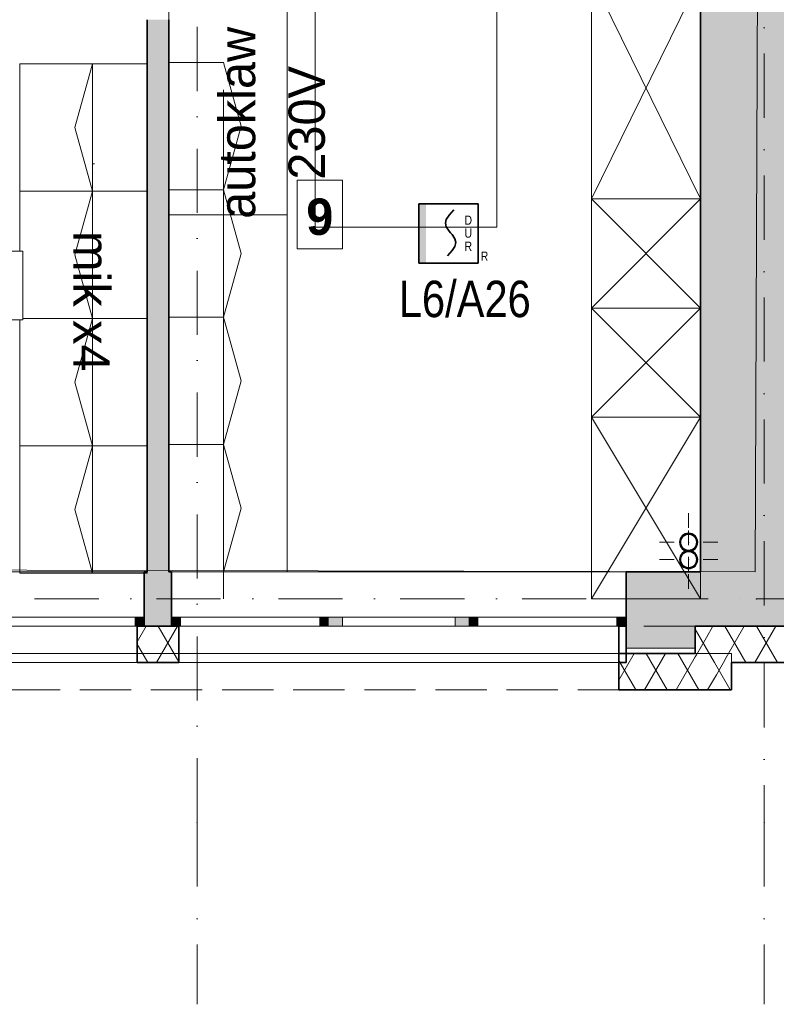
# Model space of a CAD drawing. Header units: millimetres. Extents: x 42175 to 97175, y 10092 to 468192.
# Tile 230 of 235: x 78415 to 82577, y 87000 to 92414. Entities that reach past the tile are written whole.
import ezdxf
from ezdxf.enums import TextEntityAlignment as Align

# ---------------------------------------------------------------- set-up
doc = ezdxf.new("R2010")
doc.units = ezdxf.units.MM
for name, pattern in [('Krawędzie ukryte', [3.912222, 2.822222, -1.09]), ('Kropki i Kreski', [6.702778, 3.527778, -1.763889, 0, -1.411111]), ('thk_line_type', [945, 540, -405]), ('Wipeout_Contour', [1000, 0, -1000])]:
    doc.linetypes.add(name, pattern=pattern)
for name, color, linetype, lineweight in [('!!!opis SSP', 1, 'Continuous', 18), ('Elementy SAP', 1, 'Continuous', 35), ('Linia SSP', 1, 'Continuous', 15)]:
    doc.layers.add(name, color=color, linetype=linetype, lineweight=lineweight)
for name, color, linetype in [('- A - ocieplenie', 8, 'Continuous'), ('- strefy pomieszczeń', 8, 'Continuous'), ('2D - Rysunki i Obrazki', 8, 'Continuous'), ('Konstrukcja - Siatka mod', 8, 'Continuous'), ('Konstrukcja - Stropy', 8, 'Continuous'), ('Konstrukcja - Ściany działowe', 8, 'Continuous'), ('Konstrukcja - Ściany zewnętrzne', 8, 'Continuous'), ('Okna Archicada', 8, 'Continuous'), ('PIONY INST', 8, 'Continuous')]:
    doc.layers.add(name, color=color, linetype=linetype)
doc.styles.get("Standard").update_dxf_attribs({"font": 'ARIALN.TTF'})
doc.styles.add('STYL_AUTOMATYCZNY_11', font='ARIALN.TTF')
doc.styles.add('STYL_AUTOMATYCZNY_2', font='ARIALN.TTF')
doc.styles.add('STYL_AUTOMATYCZNY_6', font='ARIALN.TTF')
doc.styles.add('STYL_AUTOMATYCZNY_8', font='ARIALN.TTF')
pattern_1 = [(60, (-175208.59, 378186.62), (-129.90381, 75), []), (120, (-175208.59, 378186.62), (129.90381, 75), [])]

# ---------------------------------------------------------------- blocks, each defined once
blk = doc.blocks.new('DUR')
h = blk.add_hatch(color=256)
h.set_gradient(color1=(255, 0, 0), color2=(224, 0, 0), one_color=1, name='INVSPHERICAL')
h.paths.add_polyline_path([(3.81, 16.26), (3.81, 32.51), (0, 32.51), (0, 16.26)])
h.paths.add_polyline_path([(3.81, 0), (3.81, 16.26), (0, 16.26), (0, 0)])
at = {"linetype": 'Continuous'}
for p, q in [((16.56, 26.38), (19.11, 29.24)), ((14.52, 21.96), (15.03, 24.04)), ((15.03, 19.87), (14.52, 21.96)), ((15.03, 24.04), (16.56, 26.38)), ((16.17, 18.13), (15.03, 19.87)), ((16.56, 17.53), (16.17, 18.13)), ((17.37, 16.63), (16.56, 17.53)), ((17.37, 16.63), (18.18, 15.72)), ((18.18, 15.72), (18.57, 15.12)), ((18.57, 15.12), (19.71, 13.38)), ((19.71, 13.38), (20.23, 11.29)), ((20.23, 11.29), (19.71, 9.21)), ((18.18, 6.87), (15.63, 4.01)), ((19.71, 9.21), (18.18, 6.87))]:
    blk.add_line(p, q, dxfattribs=at)
blk.add_lwpolyline([(0, 32.51), (32.51, 32.51), (32.51, 0), (0, 0)], close=True)
for s, p in [('D', (25, 21.06)), ('U', (25, 13.96)), ('R', (25, 6.68)), ('R', (33.93, 1.27))]:
    blk.add_text(s, height=5.08).set_placement(p)

msp = doc.modelspace()

# ---------------------------------------------------------------- hatches: boundary and pattern name
at = {"layer": '- A - ocieplenie', "linetype": 'Continuous', "lineweight": 13}
h = msp.add_hatch(dxfattribs=at)
h.set_pattern_fill('Izolacja_miękka_0006', color=8, style=0, pattern_type=2)
h.set_pattern_definition(pattern_1)
h.paths.add_polyline_path([(79060, 88878.9), (79290, 88878.9), (79290, 89078.9), (79060, 89078.9)])
h = msp.add_hatch(dxfattribs=at)
h.set_pattern_fill('Izolacja_miękka_0006', color=8, style=0, pattern_type=2)
h.set_pattern_definition(pattern_1)
h.paths.add_polyline_path([(81750, 89078.9), (81710, 89078.9), (81710, 88878.9), (81750, 88878.9)])
h = msp.add_hatch(dxfattribs=at)
h.set_pattern_fill('Izolacja_miękka_0006', color=8, style=0, pattern_type=2)
h.set_pattern_definition(pattern_1)
h.paths.add_polyline_path([(82330, 88878.9), (82130, 89078.9), (82130, 88928.9), (82180, 88878.9)])
h = msp.add_hatch(dxfattribs=at)
h.set_pattern_fill('Izolacja_miękka_0006', color=8, style=0, pattern_type=2)
h.set_pattern_definition(pattern_1)
h.paths.add_polyline_path([(82330, 88878.9), (83866.6, 88878.9), (83866.6, 89078.9), (82130, 89078.9)])
h = msp.add_hatch(dxfattribs=at)
h.set_pattern_fill('Izolacja_miękka_0006', color=8, style=0, pattern_type=2)
h.set_pattern_definition(pattern_1)
h.paths.add_polyline_path([(82130, 88928.9), (81710, 88928.9), (81710, 88728.9), (82130, 88728.9)])
h = msp.add_hatch(dxfattribs=at)
h.set_pattern_fill('Izolacja_miękka_0006', color=8, style=0, pattern_type=2)
h.set_pattern_definition(pattern_1)
h.paths.add_polyline_path([(82130, 88928.9), (82130, 88728.9), (82330, 88728.9)])
h = msp.add_hatch(dxfattribs=at)
h.set_pattern_fill('Izolacja_miękka_0006', color=8, style=0, pattern_type=2)
h.set_pattern_definition(pattern_1)
h.paths.add_polyline_path([(82330, 88878.9), (82180, 88878.9), (82330, 88728.9)])
at = {"layer": 'Konstrukcja - Ściany działowe', "linetype": 'Continuous', "lineweight": 13}
msp.add_hatch(color=8, dxfattribs=at).paths.add_polyline_path([(79115.4, 89378.9), (79235.4, 89378.9), (79235.4, 92414.4), (79115.4, 92414.4)])
at = {"layer": 'Konstrukcja - Ściany zewnętrzne', "linetype": 'Continuous', "lineweight": 13}
for points in [[(82660, 89378.9), (82660, 102158.9), (82160, 102158.9), (82160, 89378.9)], [(79100, 89078.9), (79250, 89078.9), (79250, 89378.9), (79100, 89378.9)], [(81750, 89078.9), (82160, 89078.9), (82160, 89378.9), (81750, 89378.9)], [(82160, 89078.9), (82660, 89078.9), (82160, 89378.9)], [(82660, 89378.9), (82160, 89378.9), (82660, 89078.9)], [(81750, 88958.9), (82130, 88958.9), (82130, 89078.9), (81750, 89078.9)]]:
    msp.add_hatch(color=8, dxfattribs=at).paths.add_polyline_path(points)
at = {"layer": 'Okna Archicada', "linetype": 'Continuous', "lineweight": 13}
for points in [[(79100, 89128.9), (79050, 89128.9), (79050, 89078.9), (79100, 89078.9)], [(79250, 89128.9), (79250, 89078.9), (79300, 89078.9), (79300, 89128.9)], [(80115, 89078.9), (80115, 89128.9), (80065, 89128.9), (80065, 89078.9)], [(80115, 89128.9), (80115, 89078.9), (80190, 89078.9), (80190, 89128.9)], [(80885, 89078.9), (80885, 89128.9), (80810, 89128.9), (80810, 89078.9)], [(80885, 89128.9), (80885, 89078.9), (80935, 89078.9), (80935, 89128.9)], [(81750, 89078.9), (81750, 89128.9), (81700, 89128.9), (81700, 89078.9)]]:
    msp.add_hatch(color=8, dxfattribs=at).paths.add_polyline_path(points)
at = {"layer": 'PIONY INST', "linetype": 'Continuous', "lineweight": 13}
h = msp.add_hatch(color=8, dxfattribs=at)
h.paths.add_polyline_path([(82094.1, 89590.6, 0.414214), (82044.1, 89540.6, 0.414214), (82094.1, 89490.6, 0.414214), (82144.1, 89540.6, 0.414214)])
h.paths.add_polyline_path([(82094.1, 89585.6, -1), (82094.1, 89495.6, -1)], flags=0)
h = msp.add_hatch(color=8, dxfattribs=at)
h.paths.add_polyline_path([(82094.1, 89495.6, 0.414214), (82044.1, 89445.6, 0.414214), (82094.1, 89395.6, 0.414214), (82144.1, 89445.6, 0.414214)])
h.paths.add_polyline_path([(82094.1, 89490.6, -1), (82094.1, 89400.6, -1)], flags=0)

# ---------------------------------------------------------------- linework, layer by layer
at = {"layer": '- A - ocieplenie', "color": 8, "linetype": 'Continuous', "lineweight": 35, "ltscale": 100}
for p, q in [((79060, 89078.9), (79060, 89028.9)), ((79290, 89078.9), (79290, 89028.9)), ((81710, 89078.9), (81710, 89028.9)), ((79060, 89028.9), (79060, 88878.9)), ((79290, 89028.9), (79290, 88878.9)), ((81710, 89028.9), (81710, 88878.9))]:
    msp.add_line(p, q, dxfattribs=at)
at = {"layer": '- A - ocieplenie', "color": 8, "linetype": 'Krawędzie ukryte', "lineweight": 20, "ltscale": 100, "flags": 128}
for points in [[(82130, 89078.9), (70530, 89078.9)], [(82330, 88928.9), (70530, 88928.9)], [(70530, 88928.9), (82130, 88928.9)], [(82330, 88728.9), (82330, 88928.9)], [(70530, 88728.9), (82330, 88728.9)]]:
    msp.add_lwpolyline(points, dxfattribs=at)
at = {"layer": '- A - ocieplenie', "color": 8, "linetype": 'Continuous', "lineweight": 35, "ltscale": 100, "flags": 128}
for points in [[(79290, 89078.9), (79060, 89078.9)], [(81750, 89078.9), (81710, 89078.9)], [(81750, 88878.9), (81750, 89078.9)], [(82130, 89078.9), (82130, 88928.9)], [(83866.6, 89078.9), (82130, 89078.9)], [(82130, 88928.9), (81710, 88928.9)], [(81710, 88928.9), (81710, 88728.9)], [(79060, 88878.9), (79290, 88878.9)], [(81710, 88878.9), (81750, 88878.9)], [(82330, 88728.9), (82330, 88878.9)], [(82330, 88878.9), (83866.6, 88878.9)], [(81710, 88728.9), (82130, 88728.9)], [(82330, 88728.9), (82130, 88728.9)]]:
    msp.add_lwpolyline(points, dxfattribs=at)
at = {"layer": '2D - Rysunki i Obrazki', "color": 8, "linetype": 'Continuous', "lineweight": 13, "ltscale": 100}
for p, q in [((81560, 92648.7), (82160, 91428.9)), ((82160, 92648.7), (81560, 91428.9)), ((78815.4, 92171.7), (78815.4, 91471.7)), ((79535.4, 92028.9), (79535.4, 91328.9)), ((78815.4, 91471.7), (78815.4, 90771.7)), ((81560, 91428.9), (82160, 90828.9)), ((82160, 91428.9), (81560, 90828.9)), ((79535.4, 91328.9), (79535.4, 90628.9)), ((81560, 90828.9), (82160, 90228.9)), ((82160, 90828.9), (81560, 90228.9)), ((78815.4, 90771.7), (78815.4, 90071.7)), ((79535.4, 90628.9), (79535.4, 89928.9)), ((81560, 90228.9), (82160, 89228.9)), ((82160, 90228.9), (81560, 89228.9)), ((78815.4, 90071.7), (78815.4, 89371.7)), ((79535.4, 89928.9), (79535.4, 89228.9))]:
    msp.add_line(p, q, dxfattribs=at)
at = {"layer": '2D - Rysunki i Obrazki', "color": 8, "linetype": 'Continuous', "lineweight": 0, "ltscale": 100}
msp.add_line((78815.4, 91621.7), (78825.3, 91621.7), dxfattribs=at)
at = {"layer": '2D - Rysunki i Obrazki', "color": 8, "linetype": 'Continuous', "lineweight": 13, "ltscale": 100, "flags": 128}
for points in [[(82160, 92642.7), (82160, 91428.9), (81560, 91428.9), (81560, 92642.7)], [(79885.4, 92540.8), (79885.4, 91340.8), (79235.4, 91340.8), (79235.4, 92540.8)], [(78415.4, 91471.7), (79115.4, 91471.7), (79115.4, 92171.7), (78415.4, 92171.7)], [(78415.4, 90771.7), (79115.4, 90771.7), (79115.4, 91471.7), (78415.4, 91471.7)], [(82160, 91428.9), (82160, 90828.9), (81560, 90828.9), (81560, 91428.9)], [(79885.4, 91340.8), (79885.4, 89378.9), (79235.4, 89378.9), (79235.4, 91340.8)], [(82160, 90828.9), (82160, 90228.9), (81560, 90228.9), (81560, 90828.9)], [(78415.4, 90071.7), (79115.4, 90071.7), (79115.4, 90771.7), (78415.4, 90771.7)], [(82160, 90228.9), (82160, 89228.9), (81560, 89228.9), (81560, 90228.9)], [(78415.4, 89371.7), (79115.4, 89371.7), (79115.4, 90071.7), (78415.4, 90071.7)]]:
    msp.add_lwpolyline(points, close=True, dxfattribs=at)
at = {"layer": '2D - Rysunki i Obrazki', "color": 8, "linetype": 'thk_line_type', "lineweight": 13, "ltscale": 100, "flags": 128}
for points in [[(79115.4, 91471.7), (78815.4, 91471.7), (78717.4, 91821.7), (78815.4, 92171.7), (79115.4, 92171.7)], [(79235.4, 91478.9), (79535.4, 91478.9), (79633.4, 91828.9), (79535.4, 92178.9), (79235.4, 92178.9)], [(79115.4, 90771.7), (78815.4, 90771.7), (78717.4, 91121.7), (78815.4, 91471.7), (79115.4, 91471.7)], [(79235.4, 90778.9), (79535.4, 90778.9), (79633.4, 91128.9), (79535.4, 91478.9), (79235.4, 91478.9)], [(79115.4, 90071.7), (78815.4, 90071.7), (78717.4, 90421.7), (78815.4, 90771.7), (79115.4, 90771.7)], [(79235.4, 90078.9), (79535.4, 90078.9), (79633.4, 90428.9), (79535.4, 90778.9), (79235.4, 90778.9)], [(79115.4, 89371.7), (78815.4, 89371.7), (78717.4, 89721.7), (78815.4, 90071.7), (79115.4, 90071.7)], [(79235.4, 89378.9), (79535.4, 89378.9), (79633.4, 89728.9), (79535.4, 90078.9), (79235.4, 90078.9)]]:
    msp.add_lwpolyline(points, close=True, dxfattribs=at)
at = {"layer": 'Konstrukcja - Siatka mod', "color": 8, "linetype": 'Kropki i Kreski', "lineweight": 13, "ltscale": 100}
for p, q in [((79390, 88000), (79390, 104964.8)), ((82510, 104964.8), (82510, 88000)), ((53022.5, 89228.9), (82467, 89228.9)), ((82467, 89228.9), (83467, 89228.9)), ((79390, 88000), (79390, 87000)), ((82510, 88000), (82510, 87000))]:
    msp.add_line(p, q, dxfattribs=at)
for p in [(82467, 89228.9), (82467, 89228.9), (79390, 88000), (79390, 88000), (82510, 88000), (82510, 88000)]:
    msp.add_point(p, dxfattribs=at)
at = {"layer": 'Konstrukcja - Stropy', "color": 8, "linetype": 'Continuous', "lineweight": 13, "ltscale": 100, "flags": 128}
msp.add_lwpolyline([(67140, 94428.9), (70440, 94428.9), (70440, 89404.9), (82460, 89378.9), (82510, 101858.9), (55470, 101858.9), (55470, 89228.9), (67140, 89228.9)], close=True, dxfattribs=at)
at = {"layer": 'Konstrukcja - Ściany działowe', "color": 8, "linetype": 'Continuous', "lineweight": 35, "ltscale": 100, "flags": 128}
for points in [[(79115.4, 92414.4), (79115.4, 89378.9)], [(79235.4, 89378.9), (79235.4, 92414.4)]]:
    msp.add_lwpolyline(points, dxfattribs=at)
at = {"layer": 'Konstrukcja - Ściany zewnętrzne', "color": 8, "linetype": 'Continuous', "lineweight": 35, "ltscale": 100}
for p, q in [((79100, 89128.9), (79100, 89378.9)), ((79250, 89128.9), (79250, 89378.9)), ((81750, 89128.9), (81750, 89378.9)), ((79100, 89078.9), (79100, 89128.9)), ((79250, 89078.9), (79250, 89128.9)), ((81750, 89078.9), (81750, 89128.9))]:
    msp.add_line(p, q, dxfattribs=at)
at = {"layer": 'Konstrukcja - Ściany zewnętrzne', "color": 8, "linetype": 'Continuous', "lineweight": 35, "ltscale": 100, "flags": 128}
for points in [[(82160, 94248.9), (82160, 89378.9)], [(79115.4, 89378.9), (79100, 89378.9)], [(79250, 89378.9), (79235.4, 89378.9)], [(82160, 89378.9), (81750, 89378.9)], [(79100, 89078.9), (79250, 89078.9)], [(82130, 89078.9), (82160, 89078.9)], [(82660, 89078.9), (82160, 89078.9)]]:
    msp.add_lwpolyline(points, dxfattribs=at)
at = {"layer": 'Konstrukcja - Ściany zewnętrzne', "color": 8, "linetype": 'Continuous', "lineweight": 13, "ltscale": 100, "flags": 128}
msp.add_lwpolyline([(81750, 89078.9), (81750, 88958.9), (82130, 88958.9), (82130, 89078.9)], dxfattribs=at)
at = {"layer": 'Linia SSP'}
msp.add_line((81039.4, 91272.7), (81039.4, 95127.1), dxfattribs=at)
at = {"layer": 'Okna Archicada', "color": 8, "linetype": 'Continuous', "lineweight": 13, "ltscale": 100}
for p, q in [((79100, 89378.9), (76600, 89378.9)), ((79250, 89378.9), (81750, 89378.9)), ((79050, 89128.9), (78285, 89128.9)), ((79100, 89128.9), (79050, 89128.9)), ((79050, 89128.9), (79050, 89078.9)), ((79250, 89128.9), (79300, 89128.9)), ((79300, 89128.9), (79300, 89078.9)), ((79300, 89128.9), (80065, 89128.9)), ((80065, 89078.9), (80065, 89128.9)), ((80065, 89128.9), (80115, 89128.9)), ((80115, 89128.9), (80190, 89128.9)), ((80190, 89128.9), (80190, 89078.9)), ((80190, 89128.9), (80810, 89128.9)), ((80810, 89078.9), (80810, 89128.9)), ((80810, 89128.9), (80885, 89128.9)), ((80885, 89128.9), (80935, 89128.9)), ((80935, 89128.9), (80935, 89078.9)), ((80935, 89128.9), (81700, 89128.9)), ((81700, 89078.9), (81700, 89128.9)), ((81700, 89128.9), (81750, 89128.9)), ((79100, 89078.9), (76600, 89078.9)), ((79060, 89078.9), (76640, 89078.9)), ((78285, 89078.9), (79050, 89078.9)), ((79050, 89078.9), (79100, 89078.9)), ((79250, 89078.9), (81750, 89078.9)), ((79300, 89078.9), (79250, 89078.9)), ((81710, 89078.9), (79290, 89078.9)), ((80065, 89078.9), (79300, 89078.9)), ((80115, 89078.9), (80065, 89078.9)), ((80190, 89078.9), (80115, 89078.9)), ((80810, 89078.9), (80190, 89078.9)), ((80885, 89078.9), (80810, 89078.9)), ((80935, 89078.9), (80885, 89078.9)), ((81700, 89078.9), (80935, 89078.9)), ((81750, 89078.9), (81700, 89078.9)), ((79060, 88878.9), (76640, 88878.9)), ((81710, 88878.9), (79290, 88878.9))]:
    msp.add_line(p, q, dxfattribs=at)
at = {"layer": 'Okna Archicada', "color": 8, "linetype": 'Continuous', "lineweight": 35, "ltscale": 100}
for p, q in [((79100, 89128.9), (79100, 89378.9)), ((79250, 89128.9), (79250, 89378.9)), ((81750, 89128.9), (81750, 89378.9)), ((79100, 89078.9), (79100, 89128.9)), ((79100, 89078.9), (79100, 89128.9)), ((79250, 89078.9), (79250, 89128.9)), ((79250, 89078.9), (79250, 89128.9)), ((81750, 89078.9), (81750, 89128.9)), ((81750, 89078.9), (81750, 89128.9)), ((79060, 89078.9), (79060, 89028.9)), ((79290, 89078.9), (79290, 89028.9)), ((81710, 89078.9), (81710, 89028.9)), ((79060, 89028.9), (79060, 88878.9)), ((79290, 89028.9), (79290, 88878.9)), ((81710, 89028.9), (81710, 88878.9))]:
    msp.add_line(p, q, dxfattribs=at)
at = {"layer": 'PIONY INST', "color": 8, "linetype": 'Continuous', "lineweight": 0, "ltscale": 100}
for p, q in [((82094.1, 89620.6), (82094.1, 89700.6)), ((82094.1, 89525.6), (82094.1, 89605.6)), ((82014.1, 89540.6), (81934.1, 89540.6)), ((82174.1, 89540.6), (82254.1, 89540.6)), ((82094.1, 89460.6), (82094.1, 89380.6)), ((82014.1, 89445.6), (81934.1, 89445.6)), ((82174.1, 89445.6), (82254.1, 89445.6)), ((82094.1, 89365.6), (82094.1, 89285.6))]:
    msp.add_line(p, q, dxfattribs=at)
at = {"layer": 'PIONY INST', "color": 8, "linetype": 'Continuous', "lineweight": 25, "ltscale": 100, "flags": 128}
for points in [[(82094.1, 89590.6, 0.414214), (82044.1, 89540.6, 0.414214), (82094.1, 89490.6, 0.414214), (82144.1, 89540.6, 0.414214)], [(82094.1, 89495.6, 0.414214), (82044.1, 89445.6, 0.414214), (82094.1, 89395.6, 0.414214), (82144.1, 89445.6, 0.414214)]]:
    msp.add_lwpolyline(points, format="xyb", close=True, dxfattribs=at)
at = {"layer": 'PIONY INST', "color": 8, "linetype": 'Continuous', "lineweight": 35, "ltscale": 100, "flags": 128}
for points in [[(82094.1, 89585.6, -1), (82094.1, 89495.6, -1)], [(82094.1, 89490.6, -1), (82094.1, 89400.6, -1)]]:
    msp.add_lwpolyline(points, format="xyb", close=True, dxfattribs=at)
at = {"layer": 'PIONY INST', "color": 8, "linetype": 'Continuous', "lineweight": 0, "ltscale": 100}
for p in [(82094.1, 89540.6), (82094.1, 89445.6)]:
    msp.add_point(p, dxfattribs=at)

# ---------------------------------------------------------------- block references
at = {"layer": 'Elementy SAP', "xscale": 10, "yscale": 10, "zscale": 10}
msp.add_blockref('DUR', (80611, 91076), dxfattribs=at)

# ---------------------------------------------------------------- texts
at = {"layer": '!!!opis SSP'}
msp.add_text('L6/A26', height=200, dxfattribs=at).set_placement((80862.9, 90878.9), align=Align.MIDDLE_CENTER)
at = {"layer": '- strefy pomieszczeń', "color": 8, "linetype": 'Continuous', "lineweight": 13, "char_height": 200, "attachment_point": 1}
for s, insert, style in [('\\A1;{\\pql;\\pt0,100;\\fArial|b1|i0|c238|p0;\\W1.000000;zapl. bio-chem\\fArial|b1|i0|c238|p0;\\W1.000000;\\A1{\\H.66x;\\S^  ;}\\fArial|b1|i0|c238|p0;\\W1.000000;\\fArial|b1|i0|c238|p0;\\W1.000000;\\A1{\\H.66x;\\S^  ;}}', (79528.3, 93300.5), 'STYL_AUTOMATYCZNY_2'), ('\\A1;{\\pql;\\pt0,500;\\fGeneva CE|b0|i0|c0|p0;\\W1.000000;A: 14,24\\fGeneva CE|b0|i0|c0|p0;\\W1.000000;\\A1{\\H.66x;\\S^  ;}\\fGeneva CE|b0|i0|c0|p0;\\W1.000000; m\\fGeneva CE|b0|i0|c0|p0;\\W1.000000;\\A1{\\H.66x;\\S2^  ;}}', (79528.3, 92935), 'STYL_AUTOMATYCZNY_6')]:
    msp.add_mtext(s, dxfattribs=dict(at, insert=insert, style=style))
at = {"layer": '2D - Rysunki i Obrazki', "color": 8, "linetype": 'Continuous', "lineweight": 13, "insert": (80096, 91847.3), "char_height": 200, "attachment_point": 8, "rotation": 90, "line_spacing_factor": 1.148572, "style": 'STYL_AUTOMATYCZNY_8'}
msp.add_mtext('\\A1;{\\pqc;\\fF1|b0|i0|c0|p0;\\W1.000000;autoklaw\\P\\pqc;\\fF1|b0|i0|c0|p0;\\W1.000000;230\\fF1|b0|i0|c0|p0;\\W1.000000;V}', dxfattribs=at)
at = {"layer": '2D - Rysunki i Obrazki', "color": 8, "linetype": 'Continuous', "lineweight": 13, "insert": (78710.1, 91252.5), "char_height": 200, "attachment_point": 7, "rotation": 270, "style": 'STYL_AUTOMATYCZNY_8'}
msp.add_mtext('\\A1;{\\pql;\\fF1|b0|i0|c0|p0;\\W1.000000;mik x4}', dxfattribs=at)

# ---------------------------------------------------------------- next in the draw order: wipeouts: each hides what was drawn before it
at = {"color": 8, "linetype": 'Wipeout_Contour', "lineweight": 0, "ltscale": 456421.526961}
msp.add_wipeout([(79940.9, 91155.1), (80189.9, 91155.1), (80189.9, 91531.6), (79940.9, 91531.6)], dxfattribs=at).dxf.layer = '2D - Rysunki i Obrazki'
at = {"color": 8, "linetype": 'Wipeout_Contour', "lineweight": 0, "ltscale": 452123.859826}
msp.add_wipeout([(78182.3, 90764.4), (78431.3, 90764.4), (78431.3, 91140.8), (78182.3, 91140.8)], dxfattribs=at).dxf.layer = '2D - Rysunki i Obrazki'

# ---------------------------------------------------------------- next in the draw order: linework, layer by layer
at = {"layer": '2D - Rysunki i Obrazki', "color": 8, "linetype": 'Continuous', "lineweight": 13, "ltscale": 100}
for p, q in [((80189.9, 91531.6), (79940.9, 91531.6)), ((79940.9, 91531.6), (79940.9, 91155.1)), ((80189.9, 91155.1), (80189.9, 91531.6)), ((78431.3, 91140.8), (78182.3, 91140.8)), ((78431.3, 90764.4), (78431.3, 91140.8)), ((79940.9, 91155.1), (80189.9, 91155.1)), ((78182.3, 90764.4), (78431.3, 90764.4))]:
    msp.add_line(p, q, dxfattribs=at)
at = {"layer": 'Linia SSP'}
for p, q in [((80039.9, 95315), (80039.9, 91272.7)), ((80039.9, 91272.7), (81039.4, 91272.7))]:
    msp.add_line(p, q, dxfattribs=at)

# ---------------------------------------------------------------- next in the draw order: texts
at = {"layer": '2D - Rysunki i Obrazki', "color": 8, "linetype": 'Continuous', "lineweight": 13, "insert": (80065.4, 91228.2), "char_height": 200, "attachment_point": 8, "style": 'STYL_AUTOMATYCZNY_11'}
msp.add_mtext('\\A1;{\\pqc;\\fF1|b1|i0|c0|p0;\\W1.000000;9}', dxfattribs=at)

doc.saveas('drawing.dxf')
